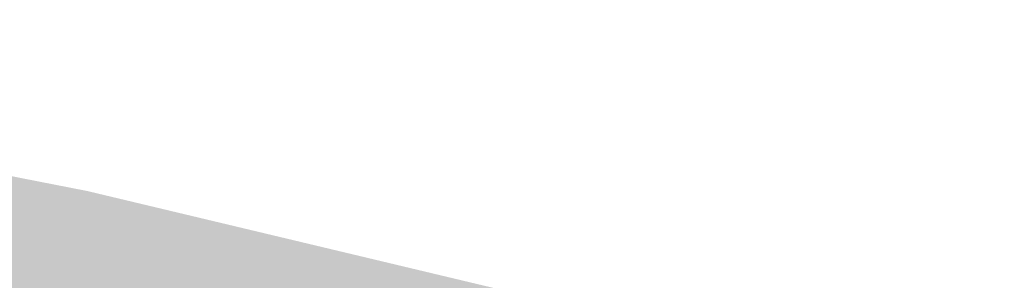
# Model space of a CAD drawing. Header units: metres. Extents: x -862 to 1262, y -354 to 644.
# Tile 15 of 256: x -640.37 to -624.14, y 445.67 to 449.97. Entities that reach past the tile are written whole.
import ezdxf

# ---------------------------------------------------------------- set-up
doc = ezdxf.new("R2010")
doc.units = ezdxf.units.M
doc.header["$LTSCALE"] = 0.5
doc.layers.add('BPR_Verkehr_220520', color=7, linetype='Continuous')

msp = doc.modelspace()

# ---------------------------------------------------------------- hatches: boundary and pattern name
at = {"layer": 'BPR_Verkehr_220520', "linetype": 'Continuous', "lineweight": 0, "true_color": 0xece5cf, "transparency": 33554687}
h = msp.add_hatch(color=254, dxfattribs=at)
edge = h.paths.add_edge_path()
edge.add_line((-639.2531113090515, 447.1426090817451), (-649.2431113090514, 449.1016090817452))
edge.add_line((-649.2431113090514, 449.1016090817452), (-655.0754943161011, 449.9702968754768))
edge.add_line((-655.0754943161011, 449.9702968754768), (-655.5194950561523, 446.974150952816))
edge.add_line((-655.5194950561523, 446.974150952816), (-655.5194946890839, 446.9741508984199))
edge.add_arc((-803.6120069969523, -552.3637618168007), 1010.251283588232, 81.51370739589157, 81.57064938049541, ccw=False)
edge.add_line((-654.5264008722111, 446.8264793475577), (-654.5264005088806, 446.8264792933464))
edge.add_line((-654.5264005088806, 446.8264792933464), (-654.3050413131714, 448.3100560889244))
edge.add_line((-654.3050413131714, 448.3100560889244), (-654.3050412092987, 448.3100560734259))
edge.add_arc((-803.6118183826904, -552.3624921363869), 1011.749999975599, 81.21283206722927, 81.5137073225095, ccw=False)
edge.add_line((-649.0523284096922, 447.5122132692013), (-649.0523283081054, 447.5122132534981))
edge.add_arc((-676.855468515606, 267.6484167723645), 181.9999996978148, 75.91360064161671, 81.21283207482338, ccw=False)
edge.add_line((-632.5594385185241, 444.1756430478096), (-632.5640433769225, 444.1767422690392))
edge.add_line((-632.5640433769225, 444.1767422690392), (-632.2548397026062, 445.4720585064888))
edge.add_line((-632.2548397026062, 445.4720585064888), (-639.2531113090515, 447.1426090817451))
at = {"layer": 'BPR_Verkehr_220520', "linetype": 'Continuous', "lineweight": 0, "true_color": 0xf7dcdc, "transparency": 33554687}
h = msp.add_hatch(color=254, dxfattribs=at)
edge = h.paths.add_edge_path()
edge.add_line((-622.3359095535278, 439.8689090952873), (-622.3305146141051, 439.8900361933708))
edge.add_line((-622.3305146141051, 439.8900361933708), (-622.330514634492, 439.89003619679))
edge.add_arc((-621.3380825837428, 445.8073902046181), 5.99999998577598, 255.5093380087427, 260.4792175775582, ccw=False)
edge.add_line((-622.8394158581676, 439.998259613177), (-622.8394158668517, 439.9982596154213))
edge.add_arc((-577.9245310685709, 613.7880750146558), 179.4999911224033, 254.6023083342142, 255.5093380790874, ccw=False)
edge.add_line((-625.5848797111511, 440.7310382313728), (-625.5848797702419, 440.7310382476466))
edge.add_arc((-577.9245289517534, 613.7880835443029), 179.4999999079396, 254.2017765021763, 254.60230838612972, ccw=False)
edge.add_line((-626.7934779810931, 441.0684384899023), (-626.7934780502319, 441.0684385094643))
edge.add_line((-626.7934780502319, 441.0684385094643), (-626.7934801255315, 441.0684390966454))
edge.add_arc((-577.9245289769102, 613.7880840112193), 179.50000035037, 254.10501608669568, 254.20177583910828, ccw=False)
edge.add_line((-627.0850951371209, 441.1512140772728), (-627.0850972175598, 441.1512146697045))
edge.add_arc((-577.9245846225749, 613.787887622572), 179.4997962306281, 254.0494175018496, 254.1050153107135, ccw=False)
edge.add_arc((-676.8554680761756, 267.6484185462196), 180.4999978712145, 74.04941752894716, 75.90961331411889)
edge.add_arc((-676.8554684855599, 267.6484168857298), 180.4999995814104, 75.90961331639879, 81.21283207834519)
edge.add_arc((-803.611800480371, -552.3623753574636), 1010.249881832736, 81.21283205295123, 81.51370735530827)
edge.add_arc((-803.6115634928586, -552.3607792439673), 1010.248268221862, 81.5137072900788, 81.5706494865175)
edge.add_arc((-803.6118137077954, -552.3624603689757), 1010.249967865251, 81.5706494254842, 81.91391814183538)
edge.add_arc((-803.6118039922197, -552.3623921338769), 1010.249898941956, 81.91391814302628, 82.14992672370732)
edge.add_arc((-693.219918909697, 248.3132800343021), 201.9999992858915, 82.14992668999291, 85.28570403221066)
edge.add_line((-676.6181088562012, 449.629895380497), (-676.782483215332, 447.6366615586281))
edge.add_arc((-693.2199189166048, 248.313279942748), 199.9999993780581, 82.14992669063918, 85.285704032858, ccw=False)
edge.add_line((-665.9036432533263, 446.4390501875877), (-665.9036432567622, 446.4390501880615))
edge.add_arc((-803.6118182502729, -552.3624919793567), 1008.249999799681, 81.21283206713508, 82.14992669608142, ccw=False)
edge.add_line((-649.5870040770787, 444.0532940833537), (-649.587004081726, 444.0532940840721))
edge.add_arc((-676.8554685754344, 267.648416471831), 178.5000000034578, 74.04941755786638, 81.21283207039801, ccw=False)
edge.add_line((-627.8022109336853, 439.2760014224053), (-627.8022109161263, 439.2760014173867))
edge.add_arc((-577.9245289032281, 613.7880831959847), 181.4999995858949, 254.0494175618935, 254.6023083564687)
edge.add_line((-626.1159142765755, 438.8028260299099), (-626.1159142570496, 438.8028260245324))
edge.add_arc((-620.8055687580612, 458.0849480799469), 20.00000000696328, 254.6023083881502, 262.9446886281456)
edge.add_line((-623.2621178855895, 438.2363872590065), (-622.5488830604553, 438.1481140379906))
edge.add_line((-622.5488830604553, 438.1481140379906), (-622.3359095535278, 439.8689090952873))
at = {"layer": 'BPR_Verkehr_220520', "linetype": 'Continuous', "lineweight": 0, "true_color": 0xb8d2a6, "transparency": 33554687}
h = msp.add_hatch(color=9, dxfattribs=at)
edge = h.paths.add_edge_path()
edge.add_arc((-676.855468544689, 267.6484165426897), 180.499999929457, 75.9096133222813, 81.21283207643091, ccw=False)
edge.add_line((-632.9123321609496, 442.7176906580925), (-632.5594385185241, 444.1756430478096))
edge.add_arc((-676.8554685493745, 267.6484165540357), 181.9999999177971, 75.91360064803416, 81.21283207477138)
edge.add_arc((-803.611814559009, -552.3624657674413), 1011.749973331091, 81.2128320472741, 81.51370732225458)
edge.add_line((-654.3050413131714, 448.3100560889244), (-654.5264005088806, 446.8264792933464))
edge.add_arc((-803.611800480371, -552.3623753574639), 1010.249881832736, 81.21283205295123, 81.51370735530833, ccw=False)

doc.saveas('drawing.dxf')
